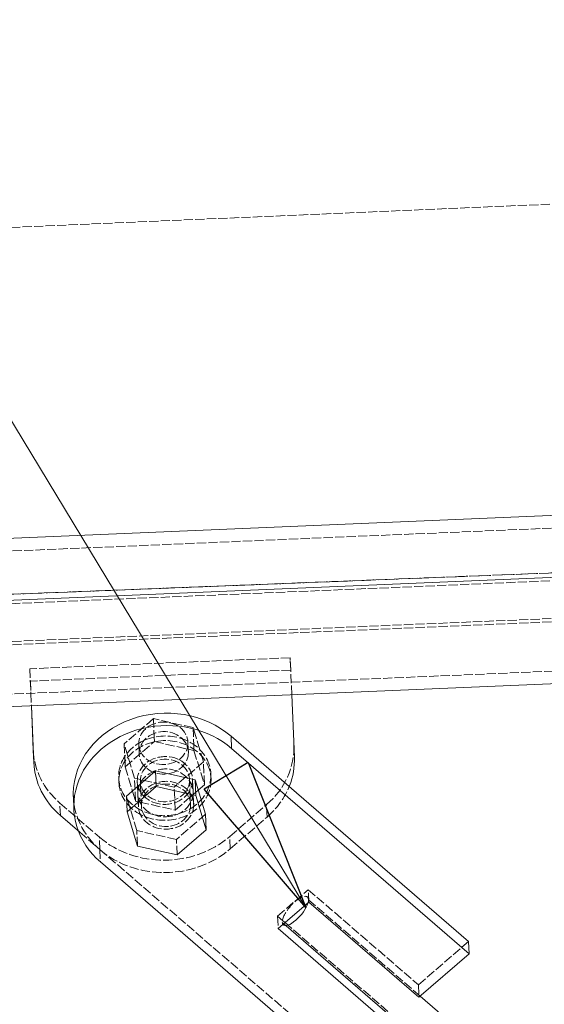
# Model space of a CAD drawing. Header units: millimetres. Extents: x -15129 to 9171, y -18789 to 5877.
# Tile 249 of 256: x -4570 to -4399, y -1064 to -744. Entities that reach past the tile are written whole.
import ezdxf

# ---------------------------------------------------------------- set-up
doc = ezdxf.new("R2010")
doc.units = ezdxf.units.MM
doc.linetypes.add('ACAD_ISO02W100', pattern=[15, 12, -3])
doc.linetypes.add('ACAD_ISO04W100', pattern=[30, 24, -3, 0, -3])
for name, color, linetype in [('AS_Belki', 145, 'Continuous'), ('AS_Blachy', 30, 'Continuous'), ('AS_Sciany betonowe', 252, 'Continuous'), ('AS_Siatki', 72, 'Continuous'), ('AS_Sruby', 9, 'Continuous')]:
    doc.layers.add(name, color=color, linetype=linetype)

msp = doc.modelspace()

# ---------------------------------------------------------------- linework, layer by layer
at = {"color": 7, "lineweight": 13}
msp.add_line((-4476.47, -1032.42), (-4729.92, -613.58), dxfattribs=at)
at = {"color": 0, "linetype": 'ByBlock', "lineweight": -2}
for p, q in [((-4495.23, -985.32), (-4509.49, -993.95)), ((-4495.23, -985.32), (-4476.47, -1032.42)), ((-4476.47, -1032.42), (-4509.49, -993.95))]:
    msp.add_line(p, q, dxfattribs=at)
at = {"layer": 'AS_Belki', "color": 145, "linetype": 'Continuous', "lineweight": 13, "ltscale": 0.25}
for p, q in [((-2587.04, -828.25), (-4601.26, -913.65)), ((-2576.2, -847.94), (-4613.69, -934.33)), ((-4612.23, -968.86), (-2574.74, -882.47)), ((-4483.6, -1037.72), (-4087.4, -1379.89)), ((-4080.07, -1371.47), (-4439.23, -1061.29))]:
    msp.add_line(p, q, dxfattribs=at)
at = {"layer": 'AS_Belki', "color": 84, "linetype": 'ACAD_ISO02W100', "lineweight": 13, "ltscale": 0.25}
for p, q in [((-2579.38, -832.03), (-4611.87, -918.21)), ((-2576.15, -849.02), (-4613.65, -935.41)), ((-4613.13, -947.67), (-2575.64, -861.28)), ((-4613.1, -948.75), (-2575.6, -862.36)), ((-4612.41, -964.76), (-2574.91, -878.37)), ((-4439.23, -1061.29), (-4475.57, -1029.91)), ((-4484.11, -1037.29), (-4483.6, -1037.72))]:
    msp.add_line(p, q, dxfattribs=at)
at = {"layer": 'AS_Belki', "color": 84, "linetype": 'ACAD_ISO02W100', "lineweight": 13, "ltscale": 0.25, "extrusion": (-0.702707, 0.606876, 0.371354)}
msp.add_arc((3710.34, -1008.19, 2520.75), 6, 141.0136, 355.9302, dxfattribs=at)
at = {"layer": 'AS_Belki', "color": 145, "linetype": 'Continuous', "lineweight": 13, "ltscale": 0.25, "extrusion": (-0.702707, 0.606876, 0.371354)}
msp.add_arc((3710.34, -1008.19, 2520.75), 6, 355.9302, 141.0136, dxfattribs=at)
at = {"layer": 'AS_Blachy', "color": 84, "linetype": 'ACAD_ISO02W100', "lineweight": 13, "ltscale": 0.25}
for p, q in [((-4481.52, -951.22), (-4566.22, -954.81)), ((-4481.01, -963.3), (-4481.52, -951.22)), ((-4481.35, -955.25), (-4481.52, -951.22)), ((-4566.22, -954.81), (-4565.89, -962.79)), ((-4566.22, -954.81), (-4566.05, -958.84)), ((-4481.35, -955.25), (-4566.05, -958.84)), ((-4566.05, -958.84), (-4565.88, -962.79)), ((-4481.01, -963.3), (-4481.18, -959.2)), ((-4565.89, -962.79), (-4565.71, -966.89)), ((-4565.88, -962.79), (-4565.71, -966.89)), ((-4480.33, -979.53), (-4480.15, -983.55)), ((-4531.26, -991.19), (-4531.18, -993.14)), ((-4513.09, -995.12), (-4513.26, -991.09)), ((-4531.18, -993.14), (-4531.09, -995.22)), ((-4531.09, -995.22), (-4530.92, -999.25)), ((-4512.92, -999.15), (-4513.09, -995.12)), ((-4556.29, -1002.5), (-4556.47, -998.48)), ((-4556.47, -998.48), (-4543.6, -1009.59)), ((-4501.18, -1009.35), (-4489.22, -999)), ((-4489.05, -1003.03), (-4489.22, -999)), ((-4501.01, -1013.38), (-4489.05, -1003.03)), ((-4549.99, -1007.95), (-4543.42, -1013.62)), ((-4543.42, -1013.62), (-4543.6, -1009.59)), ((-4501.01, -1013.38), (-4501.18, -1009.35)), ((-4543.42, -1013.62), (-4543.25, -1017.65)), ((-4543.42, -1013.62), (-4466.13, -1080.37)), ((-4485.61, -1035.28), (-4475.65, -1026.67)), ((-4475.48, -1030.7), (-4475.65, -1026.67)), ((-4475.65, -1026.67), (-4439.81, -1057.62)), ((-4485.61, -1035.28), (-4485.44, -1039.31)), ((-4483.91, -1036.75), (-4485.61, -1035.28)), ((-4483.19, -1037.37), (-4483.91, -1036.75)), ((-4449.77, -1066.23), (-4483.19, -1037.37)), ((-4439.81, -1057.62), (-4423.46, -1043.48)), ((-4439.81, -1057.62), (-4439.64, -1061.65))]:
    msp.add_line(p, q, dxfattribs=at)
at = {"layer": 'AS_Blachy', "color": 145, "linetype": 'Continuous', "lineweight": 13, "ltscale": 0.25}
for p, q in [((-4480.15, -983.55), (-4481.01, -963.3)), ((-4565.71, -966.89), (-4565.1, -981.3)), ((-4565.71, -966.89), (-4564.93, -985.33)), ((-4500.58, -980.75), (-4500.75, -976.72)), ((-4479.45, -995.12), (-4500.75, -976.72)), ((-4565.1, -981.3), (-4564.93, -985.33)), ((-4423.28, -1047.5), (-4500.58, -980.75)), ((-4552.08, -995.34), (-4551.91, -999.37)), ((-4423.46, -1043.48), (-4479.45, -995.12)), ((-4556.29, -1002.5), (-4549.99, -1007.95)), ((-4543.25, -1017.65), (-4465.95, -1084.4)), ((-4485.44, -1039.31), (-4475.48, -1030.7)), ((-4475.48, -1030.7), (-4439.64, -1061.65)), ((-4449.6, -1070.26), (-4485.44, -1039.31)), ((-4423.28, -1047.5), (-4423.46, -1043.48)), ((-4439.64, -1061.65), (-4423.28, -1047.5))]:
    msp.add_line(p, q, dxfattribs=at)
at = {"layer": 'AS_Blachy', "color": 84, "linetype": 'ACAD_ISO02W100', "lineweight": 13, "ltscale": 0.25, "extrusion": (0.021595, -0.503514, 0.863717)}
for centre in [(-4560.58, -687.91, 401.4), (-4560.58, -691.4, 403.43), (-4560.58, -694.88, 405.46)]:
    msp.add_circle(centre, 9, dxfattribs=at)
at = {"layer": 'AS_Blachy', "color": 145, "linetype": 'Continuous', "lineweight": 13, "ltscale": 0.25, "extrusion": (0.021595, -0.503514, 0.863717)}
for centre, start, end in [((-4560.58, -691.4, 403.43), 42.5363, 177.5363), ((-4560.58, -694.88, 405.46), 42.5363, 222.5363), ((-4572.96, -681.33, 397.55), 179.9676, 222.5363), ((-4548.18, -682.91, 398.48), 338.908, 359.9676)]:
    msp.add_arc(centre, 30, start, end, dxfattribs=at)
at = {"layer": 'AS_Blachy', "color": 84, "linetype": 'ACAD_ISO02W100', "lineweight": 13, "ltscale": 0.25, "extrusion": (0.021595, -0.503514, 0.863717)}
for centre, start, end in [((-4548.18, -679.43, 396.45), 312.5363, 359.9676), ((-4572.96, -677.85, 395.52), 179.9676, 222.5363), ((-4560.58, -691.4, 403.43), 177.5363, 222.5363), ((-4548.18, -682.91, 398.48), 312.5363, 338.908), ((-4560.58, -687.91, 401.4), 222.5363, 312.5363), ((-4560.58, -691.4, 403.43), 222.5363, 312.5363)]:
    msp.add_arc(centre, 30, start, end, dxfattribs=at)
at = {"layer": 'AS_Sciany betonowe', "color": 145, "linetype": 'ACAD_ISO02W100', "lineweight": 13, "ltscale": 0.25}
msp.add_line((-489.39, -634.96), (-12160.18, -1139.01), dxfattribs=at)
at = {"layer": 'AS_Sciany betonowe', "color": 84, "linetype": 'ACAD_ISO02W100', "lineweight": 13, "ltscale": 0.25}
msp.add_line((-725.34, -778.93), (-9807.37, -1136.98), dxfattribs=at)
at = {"layer": 'AS_Siatki', "color": 20, "linetype": 'ACAD_ISO04W100', "lineweight": 13, "ltscale": 0.25}
msp.add_line((-491.11, -769.7), (-12256.44, -1233.53), dxfattribs=at)
at = {"layer": 'AS_Sruby', "color": 84, "linetype": 'ACAD_ISO02W100', "lineweight": 13, "ltscale": 0.25}
for p, q in [((-4526.03, -971.04), (-4535.54, -979.26)), ((-4526.03, -971.04), (-4525.77, -977.1)), ((-4513.13, -973.95), (-4526.03, -971.04)), ((-4513.13, -973.95), (-4512.9, -979.53)), ((-4510.95, -981.16), (-4513.13, -973.95)), ((-4535.54, -979.26), (-4535.36, -983.49)), ((-4532.16, -990.4), (-4535.54, -979.26)), ((-4535.22, -986.71), (-4525.71, -978.49)), ((-4530.78, -979.1), (-4530.64, -982.22)), ((-4525.77, -977.1), (-4525.71, -978.49)), ((-4525.71, -978.49), (-4512.82, -981.41)), ((-4514.65, -982.13), (-4514.78, -979.01)), ((-4512.9, -979.53), (-4512.82, -981.41)), ((-4512.82, -981.41), (-4509.43, -992.55)), ((-4509.75, -985.1), (-4510.95, -981.16)), ((-4535.36, -983.49), (-4535.22, -986.71)), ((-4509.75, -985.1), (-4519.26, -993.32)), ((-4509.43, -992.55), (-4509.75, -985.1)), ((-4535.22, -986.71), (-4532.84, -994.57)), ((-4537.32, -989.72), (-4537.26, -991.23)), ((-4531.84, -997.86), (-4532.16, -990.4)), ((-4519.26, -993.32), (-4532.16, -990.4)), ((-4530.26, -991.19), (-4530.21, -992.3)), ((-4530.21, -992.3), (-4530.17, -993.32)), ((-4514.19, -992.79), (-4514.26, -991.1)), ((-4511.41, -994.26), (-4509.43, -992.55)), ((-4507.27, -991.06), (-4507.33, -989.54)), ((-4532.84, -994.57), (-4531.84, -997.86)), ((-4530.17, -993.32), (-4530, -997.35)), ((-4518.94, -1000.77), (-4519.26, -993.32)), ((-4514.02, -996.82), (-4514.19, -992.79)), ((-4513.59, -996.14), (-4513.07, -995.69)), ((-4513.07, -995.69), (-4511.41, -994.26)), ((-4531.43, -1007.42), (-4534.81, -996.28)), ((-4531.84, -997.86), (-4530.97, -998.05)), ((-4530.97, -998.05), (-4530.4, -998.18)), ((-4530.4, -998.18), (-4518.94, -1000.77)), ((-4530, -997.35), (-4529.91, -999.24)), ((-4518.94, -1000.77), (-4514.12, -996.6)), ((-4514.12, -996.6), (-4514.03, -996.53)), ((-4514.03, -996.53), (-4513.59, -996.14)), ((-4513.92, -999.15), (-4514.02, -996.82)), ((-4509.02, -1002.11), (-4518.53, -1010.34)), ((-4531.21, -1012.46), (-4531.43, -1007.42)), ((-4518.53, -1010.34), (-4531.43, -1007.42)), ((-4518.32, -1015.37), (-4518.53, -1010.34))]:
    msp.add_line(p, q, dxfattribs=at)
at = {"layer": 'AS_Sruby', "color": 145, "linetype": 'Continuous', "lineweight": 13, "ltscale": 0.25}
for p, q in [((-4525.3, -988.06), (-4534.81, -996.28)), ((-4525.3, -988.06), (-4525.08, -993.09)), ((-4512.4, -990.97), (-4525.3, -988.06)), ((-4512.4, -990.97), (-4512.19, -996.01)), ((-4509.02, -1002.11), (-4512.4, -990.97)), ((-4534.6, -1001.32), (-4525.08, -993.09)), ((-4525.08, -993.09), (-4512.19, -996.01)), ((-4534.81, -996.28), (-4534.6, -1001.32)), ((-4512.19, -996.01), (-4508.81, -1007.15)), ((-4534.6, -1001.32), (-4531.21, -1012.46)), ((-4508.81, -1007.15), (-4509.02, -1002.11)), ((-4518.32, -1015.37), (-4508.81, -1007.15)), ((-4531.21, -1012.46), (-4518.32, -1015.37))]:
    msp.add_line(p, q, dxfattribs=at)
at = {"layer": 'AS_Sruby', "color": 84, "linetype": 'ACAD_ISO02W100', "lineweight": 13, "ltscale": 0.25, "extrusion": (0.021595, -0.503514, 0.863717)}
for centre, radius in [((-4560.58, -677.47, 395.3), 8), ((-4560.58, -686.61, 400.63), 15), ((-4560.58, -680.16, 396.87), 8), ((-4560.58, -687.91, 401.4), 15), ((-4560.58, -687.91, 401.4), 8), ((-4560.58, -694.88, 405.46), 8)]:
    msp.add_circle(centre, radius, dxfattribs=at)

doc.saveas('drawing.dxf')
